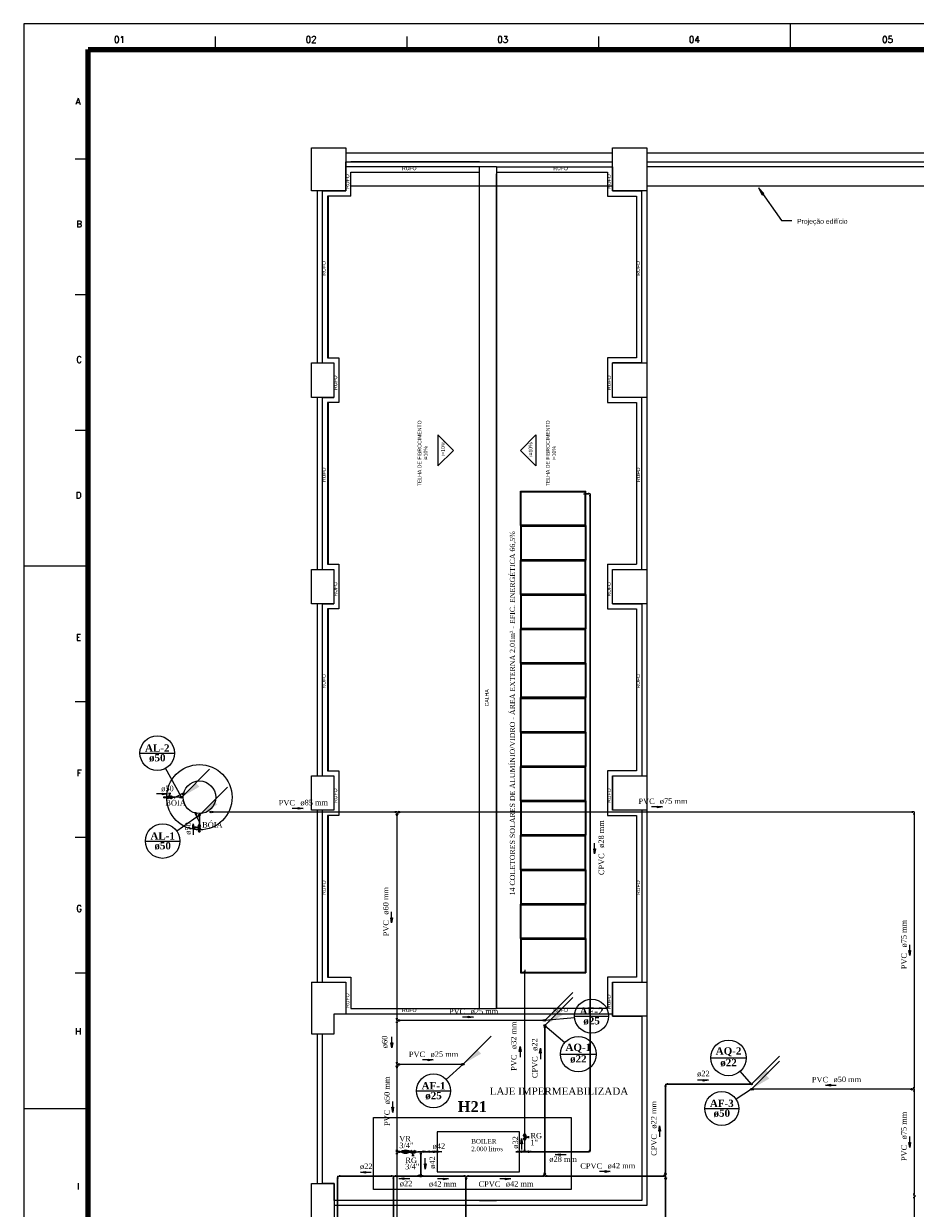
# Model space of a CAD drawing. Header units: millimetres. Extents: x 335 to 91596, y -1 to 84.
# Tile 2 of 5: x 335 to 370, y 38 to 84. Entities that reach past the tile are written whole.
import ezdxf

# ---------------------------------------------------------------- set-up
doc = ezdxf.new("R2010")
doc.units = ezdxf.units.MM
doc.header["$MEASUREMENT"] = 0
for name, color, linetype, lineweight in [('AF-Colunas', 7, 'Continuous', 20), ('AF-Conexões', 7, 'Continuous', 20), ('AF-Conexões detalhe', 7, 'Continuous', 20), ('AF-Indicação coluna', 5, 'Continuous', 20), ('AF-Sentido tubo', 7, 'Continuous', 20), ('AF-Textos coluna', 7, 'Continuous', 20), ('AF-Textos conexão', 7, 'Continuous', 20), ('AF-Textos tubo', 7, 'Continuous', 20), ('AF-Tubos', 5, 'Continuous', 20), ('AL-Colunas', 7, 'Continuous', 20), ('AL-Conexões', 7, 'Continuous', 20), ('AL-Conexões detalhe', 7, 'Continuous', 20), ('AL-Indicação coluna', 5, 'Continuous', 20), ('AL-Sentido tubo', 7, 'Continuous', 20), ('AL-Textos coluna', 7, 'Continuous', 20), ('AL-Textos conexão', 7, 'Continuous', 20), ('AL-Textos tubo', 7, 'Continuous', 20), ('AL-Tubos', 5, 'Continuous', 20), ('AQ-Colunas', 7, 'Continuous', 20), ('AQ-Conexões', 7, 'Continuous', 20), ('AQ-Conexões detalhe', 7, 'Continuous', 20), ('AQ-Indicação coluna', 5, 'Continuous', 20), ('AQ-Sentido tubo', 7, 'Continuous', 20), ('AQ-Textos coluna', 7, 'Continuous', 20), ('AQ-Textos tubo', 7, 'Continuous', 20), ('AQ-Tubos', 1, 'Continuous', 30), ('DI-Detalhes', 7, 'Continuous', 20), ('Simbolos', 1, 'Continuous', 30), ('Simbolos_int', 1, 'Continuous', 30), ('Textos', 7, 'Continuous', 5)]:
    doc.layers.add(name, color=color, linetype=linetype, lineweight=lineweight)
doc.layers.add('Margem', color=4, linetype='Continuous')
doc.styles.add('CenturyGothic', font='GOTHIC.TTF')
doc.styles.add('ROMANS', font='ROMANS')
doc.styles.add('TimesNewRoman', font='times.ttf')
doc.styles.add('TimesNewRomanN', font='timesbd.ttf')
doc.dimstyles.get("Standard").update_dxf_attribs({"dimtxt": 0.18, "dimasz": 0.18, "dimexe": 0.18, "dimexo": 0.0625, "dimgap": 0.09, "dimtad": 0, "dimtih": 1, "dimtoh": 1, "dimdec": 4, "dimzin": 0, "dimdsep": 46, "dimtxsty": 'Standard', "dimcen": 0.09, "dimadec": 0, "dimazin": 0, "dimtfac": 1, "dimtdec": 4, "dimtofl": 0, "dimtmove": 0, "dimatfit": 3, "dimfxl": 0, "dimtolj": 1, "dimtzin": 0, "dimarcsym": 0})

msp = doc.modelspace()

# ---------------------------------------------------------------- hatches: boundary and pattern name
at = {"linetype": 'Continuous'}
msp.add_hatch(color=2, dxfattribs=at).paths.add_polyline_path([(363.811, 77.227), (363.95, 76.958), (364.015, 77.003), (363.811, 77.227), (363.811, 77.227)])
at = {"layer": 'AF-Colunas', "linetype": 'Continuous'}
for points in [[(356.08, 45.519), (356.221, 45.377), (355.55, 44.988), (356.08, 45.519)], [(352.919, 43.817), (353.06, 43.676), (352.388, 43.287), (352.919, 43.817)], [(364.085, 42.85), (364.227, 42.708), (363.555, 42.319), (364.085, 42.85)]]:
    msp.add_hatch(color=256, dxfattribs=at).paths.add_polyline_path(points)
at = {"layer": 'AL-Colunas', "linetype": 'Continuous'}
for points in [[(342.004, 54.162), (342.146, 54.021), (341.474, 53.632), (342.004, 54.162)], [(342.696, 53.47), (342.838, 53.329), (342.166, 52.94), (342.696, 53.47)]]:
    msp.add_hatch(color=256, dxfattribs=at).paths.add_polyline_path(points)
at = {"layer": 'AQ-Colunas', "linetype": 'Continuous'}
for points in [[(356.08, 45.319), (356.221, 45.177), (355.55, 44.788), (356.08, 45.319)], [(364.085, 43.05), (364.227, 42.908), (363.555, 42.519), (364.085, 43.05)]]:
    msp.add_hatch(color=256, dxfattribs=at).paths.add_polyline_path(points)
at = {"layer": 'Simbolos', "linetype": 'Continuous'}
for points in [[(350.084, 39.924), (350.083, 39.817), (350.232, 39.87)], [(350.092, 39.921), (350.232, 39.87), (350.092, 39.921), (350.092, 39.819)]]:
    msp.add_hatch(color=256, dxfattribs=at).paths.add_polyline_path(points)

# ---------------------------------------------------------------- linework, layer by layer
at = {"color": 7}
for p, q in [((346.483, 78.771), (347.816, 78.771)), ((346.483, 77.105), (346.483, 78.771)), ((347.816, 78.771), (347.816, 77.105)), ((358.15, 78.571), (347.816, 78.571)), ((358.15, 78.771), (359.483, 78.771)), ((358.15, 77.105), (358.15, 78.771)), ((359.483, 78.771), (359.483, 77.105)), ((377.883, 78.571), (359.483, 78.571)), ((347.816, 78.238), (358.15, 78.238)), ((347.816, 77.105), (347.816, 78.238)), ((352.994, 78.238), (348.016, 78.238)), ((359.483, 78.238), (377.883, 78.238)), ((352.994, 78.038), (347.816, 78.038)), ((348.016, 77.838), (352.994, 77.838)), ((348.016, 76.905), (348.016, 77.838)), ((353.66, 78.038), (352.994, 78.038)), ((352.994, 45.418), (352.994, 78.038)), ((352.994, 45.418), (352.994, 77.771)), ((353.66, 78.038), (353.66, 77.838)), ((353.66, 78.038), (358.15, 78.038)), ((353.66, 77.838), (353.66, 45.418)), ((353.66, 77.838), (357.95, 77.838)), ((353.66, 45.418), (353.66, 77.771)), ((357.95, 77.838), (357.95, 76.905)), ((358.15, 78.038), (358.15, 77.105)), ((377.883, 78.038), (359.483, 78.038)), ((348.016, 77.305), (358.15, 77.305)), ((359.483, 77.305), (377.883, 77.305)), ((363.811, 77.227), (363.95, 76.958)), ((364.015, 77.003), (363.811, 77.227)), ((363.811, 77.227), (364.696, 75.957)), ((347.816, 77.105), (346.483, 77.105)), ((346.703, 77.105), (346.703, 70.438)), ((346.903, 77.105), (347.816, 77.105)), ((346.903, 77.105), (346.903, 70.438)), ((348.016, 76.905), (347.103, 76.905)), ((347.103, 76.905), (347.103, 70.638)), ((347.15, 70.638), (347.15, 76.905)), ((357.95, 76.905), (359.083, 76.905)), ((358.15, 77.105), (359.283, 77.105)), ((359.483, 77.105), (358.15, 77.105)), ((359.083, 76.905), (359.083, 70.638)), ((359.283, 70.438), (359.283, 77.105)), ((359.483, 77.105), (359.483, 70.438)), ((363.95, 76.958), (364.015, 77.003)), ((364.696, 75.957), (365.094, 75.957)), ((346.483, 70.438), (347.35, 70.438)), ((346.483, 69.105), (346.483, 70.438)), ((346.903, 70.438), (347.35, 70.438)), ((347.103, 70.638), (347.55, 70.638)), ((347.35, 70.438), (347.35, 69.105)), ((347.35, 70.438), (347.35, 69.105)), ((347.55, 70.638), (347.55, 68.905)), ((359.083, 70.638), (357.95, 70.638)), ((357.95, 70.638), (357.95, 68.905)), ((359.283, 70.438), (358.15, 70.438)), ((358.15, 69.105), (358.15, 70.438)), ((358.15, 70.438), (359.483, 70.438)), ((358.15, 69.105), (358.15, 70.438)), ((359.483, 70.438), (359.483, 69.105)), ((347.35, 69.105), (346.483, 69.105)), ((346.703, 69.105), (346.703, 62.438)), ((346.903, 69.105), (347.35, 69.105)), ((346.903, 69.105), (346.903, 62.438)), ((347.55, 68.905), (347.103, 68.905)), ((347.103, 68.905), (347.103, 62.638)), ((347.15, 62.638), (347.15, 68.905)), ((357.95, 68.905), (359.083, 68.905)), ((359.283, 69.105), (358.15, 69.105)), ((359.483, 69.105), (358.15, 69.105)), ((359.083, 68.905), (359.083, 62.638)), ((359.283, 62.438), (359.283, 69.105)), ((359.483, 69.105), (359.483, 62.438)), ((351.383, 67.649), (351.383, 66.449)), ((351.383, 67.649), (351.983, 67.049)), ((355.178, 67.649), (354.578, 67.049)), ((355.178, 67.649), (355.178, 66.449)), ((351.383, 66.449), (351.983, 67.049)), ((355.178, 66.449), (354.578, 67.049)), ((346.483, 62.438), (347.35, 62.438)), ((346.483, 61.105), (346.483, 62.438)), ((346.903, 62.438), (347.35, 62.438)), ((347.103, 62.638), (347.55, 62.638)), ((347.35, 62.438), (347.35, 61.105)), ((347.35, 62.438), (347.35, 61.105)), ((347.55, 62.638), (347.55, 60.905)), ((357.95, 62.638), (357.95, 60.905)), ((357.95, 62.638), (359.083, 62.638)), ((358.15, 61.105), (358.15, 62.438)), ((358.15, 62.438), (359.283, 62.438)), ((358.15, 62.438), (359.483, 62.438)), ((358.15, 61.105), (358.15, 62.438)), ((359.483, 62.438), (359.483, 61.105)), ((347.35, 61.105), (346.483, 61.105)), ((346.703, 61.105), (346.703, 54.438)), ((346.903, 61.105), (347.35, 61.105)), ((346.903, 61.105), (346.903, 54.438)), ((358.15, 61.105), (359.283, 61.105)), ((359.483, 61.105), (358.15, 61.105)), ((359.283, 61.105), (359.283, 54.438)), ((359.483, 61.105), (359.483, 54.438)), ((347.55, 60.905), (347.103, 60.905)), ((347.103, 60.905), (347.103, 54.638)), ((347.15, 54.638), (347.15, 60.905)), ((357.95, 60.905), (359.083, 60.905)), ((359.083, 60.905), (359.083, 54.638)), ((347.103, 54.638), (347.55, 54.638)), ((347.55, 54.638), (347.55, 52.905)), ((359.083, 54.638), (357.95, 54.638)), ((357.95, 54.638), (357.95, 52.905)), ((346.483, 54.438), (347.35, 54.438)), ((346.483, 53.105), (346.483, 54.438)), ((346.903, 54.438), (347.35, 54.438)), ((347.35, 54.438), (347.35, 53.105)), ((347.35, 54.438), (347.35, 53.105)), ((358.15, 54.438), (358.15, 53.105)), ((358.15, 54.438), (359.283, 54.438)), ((358.15, 54.438), (359.483, 54.438)), ((358.15, 53.105), (358.15, 54.438)), ((359.483, 54.438), (359.483, 53.105)), ((347.35, 53.105), (346.483, 53.105)), ((346.703, 53.105), (346.703, 46.438)), ((347.35, 53.105), (346.903, 53.105)), ((346.903, 53.105), (346.903, 46.438)), ((347.55, 52.905), (347.103, 52.905)), ((347.103, 52.905), (347.103, 46.638)), ((347.15, 46.638), (347.15, 52.905)), ((357.95, 52.905), (359.083, 52.905)), ((359.283, 53.105), (358.15, 53.105)), ((359.483, 53.105), (358.15, 53.105)), ((359.083, 52.905), (359.083, 46.638)), ((359.283, 53.105), (359.283, 46.438)), ((359.483, 53.105), (359.483, 46.438)), ((346.483, 46.438), (346.903, 46.438)), ((346.483, 46.438), (346.483, 44.438)), ((346.903, 46.438), (347.816, 46.438)), ((347.103, 46.638), (348.016, 46.638)), ((347.816, 46.438), (347.816, 45.218)), ((348.016, 46.638), (348.016, 45.418)), ((359.083, 46.638), (357.95, 46.638)), ((357.95, 46.638), (357.95, 45.418)), ((358.15, 46.438), (359.283, 46.438)), ((358.15, 46.438), (358.15, 45.125)), ((358.15, 46.438), (359.483, 46.438)), ((358.15, 45.125), (358.15, 46.438)), ((359.483, 46.438), (359.483, 45.125)), ((347.359, 44.438), (347.359, 45.218)), ((347.359, 45.218), (347.816, 45.218)), ((348.016, 45.418), (352.994, 45.418)), ((357.95, 45.418), (353.66, 45.418)), ((358.15, 45.125), (359.283, 45.125)), ((359.483, 45.125), (358.15, 45.125)), ((359.283, 45.125), (359.283, 37.985)), ((359.483, 45.125), (359.483, 37.785)), ((359.283, 44.851), (359.283, 37.985)), ((346.483, 44.438), (347.359, 44.438)), ((346.703, 44.438), (346.703, 38.638)), ((346.903, 44.438), (347.359, 44.438)), ((346.903, 44.438), (346.903, 38.638)), ((346.483, 38.638), (347.37, 38.638)), ((346.483, 36.638), (346.483, 38.638)), ((347.37, 38.638), (346.903, 38.638)), ((347.37, 37.985), (347.37, 38.638)), ((347.37, 38.638), (347.37, 36.638)), ((359.283, 37.985), (347.37, 37.985)), ((359.483, 37.785), (347.37, 37.785)), ((352.994, 37.985), (353.66, 37.985))]:
    msp.add_line(p, q, dxfattribs=at)
for p, q in [((341.205, 53.608), (341.555, 53.789)), ((341.08, 53.608), (341.205, 53.608)), ((342.142, 52.654), (341.961, 53.004)), ((342.142, 52.529), (342.142, 52.654))]:
    msp.add_line(p, q)
at = {"color": 8, "linetype": 'Continuous'}
msp.add_lwpolyline([(351.36, 40.646), (351.36, 39.094), (354.548, 39.094), (354.548, 40.646), (351.36, 40.646)], close=True, dxfattribs=at)
at = {"color": 8}
for radius in [1.267, 0.633]:
    msp.add_circle((342.142, 53.608), radius, dxfattribs=at)
for centre, start, end in [((341.507, 53.763), 207.285, 27.2846), ((341.987, 52.956), 297.285, 117.285)]:
    msp.add_arc(centre, 0.0556, start, end)
at = {"layer": 'AF-Colunas', "linetype": 'Continuous'}
for p, q in [((355.55, 44.988), (356.61, 46.049)), ((355.459, 44.998), (355.459, 44.931)), ((355.526, 44.965), (355.459, 44.965)), ((352.388, 43.287), (353.449, 44.347)), ((352.298, 43.296), (352.298, 43.23)), ((352.365, 43.263), (352.298, 43.263)), ((363.555, 42.319), (364.616, 43.38)), ((363.531, 42.296), (363.598, 42.296)), ((363.598, 42.329), (363.598, 42.262))]:
    msp.add_line(p, q, dxfattribs=at)
at = {"layer": 'AF-Colunas', "linetype": 'Continuous', "const_width": 0.0333}
for points in [[(355.543, 44.965, 1), (355.509, 44.965, 1)], [(352.381, 43.263, 1), (352.348, 43.263, 1)], [(363.548, 42.296, 1), (363.515, 42.296, 1)]]:
    msp.add_lwpolyline(points, format="xyb", close=True, dxfattribs=at)
at = {"layer": 'AF-Colunas', "linetype": 'Continuous'}
for centre in [(355.526, 44.965), (352.365, 43.263), (363.531, 42.296)]:
    msp.add_circle(centre, 0.0333, dxfattribs=at)
at = {"layer": 'AF-Conexões', "linetype": 'Continuous'}
for p, q in [((342.579, 53.039), (342.646, 53.039)), ((342.646, 53.072), (342.646, 53.005)), ((349.725, 53.072), (349.725, 53.005)), ((349.791, 53.039), (349.725, 53.039)), ((349.758, 52.972), (349.825, 52.972)), ((349.758, 52.972), (349.791, 52.872)), ((349.791, 53.039), (349.858, 53.039)), ((349.791, 53.039), (349.791, 52.972)), ((349.825, 52.972), (349.791, 52.872)), ((349.858, 53.072), (349.858, 53.005)), ((349.858, 53.072), (349.958, 53.039)), ((349.858, 53.005), (349.958, 53.039)), ((369.764, 53.072), (369.764, 53.005)), ((369.831, 53.039), (369.764, 53.039)), ((369.798, 52.972), (369.864, 52.972)), ((369.831, 53.039), (369.831, 52.972)), ((354.715, 46.862), (354.781, 46.862)), ((354.748, 46.928), (354.748, 46.862)), ((349.758, 45.031), (349.825, 45.031)), ((349.791, 44.965), (349.791, 45.031)), ((349.858, 44.998), (349.858, 44.931)), ((349.858, 44.998), (349.958, 44.965)), ((349.758, 44.898), (349.825, 44.898)), ((349.791, 44.965), (349.791, 44.898)), ((349.791, 44.965), (349.858, 44.965)), ((349.858, 44.931), (349.958, 44.965)), ((349.758, 43.33), (349.825, 43.33)), ((349.758, 43.196), (349.825, 43.196)), ((349.758, 43.196), (349.791, 43.096)), ((349.791, 43.263), (349.791, 43.33)), ((349.791, 43.263), (349.791, 43.196)), ((349.791, 43.263), (349.858, 43.263)), ((349.825, 43.196), (349.791, 43.096)), ((349.858, 43.296), (349.858, 43.23)), ((349.858, 43.296), (349.958, 43.263)), ((349.858, 43.23), (349.958, 43.263)), ((369.764, 42.329), (369.664, 42.296)), ((369.764, 42.262), (369.664, 42.296)), ((369.764, 42.329), (369.764, 42.262)), ((369.831, 42.296), (369.764, 42.296)), ((369.798, 42.362), (369.864, 42.362)), ((369.831, 42.296), (369.831, 42.362)), ((369.831, 42.296), (369.831, 42.229)), ((369.798, 42.229), (369.864, 42.229)), ((349.758, 39.937), (349.825, 39.937)), ((349.758, 39.803), (349.825, 39.803)), ((349.791, 39.87), (349.791, 39.937)), ((349.791, 39.87), (349.791, 39.803)), ((349.791, 39.87), (349.858, 39.87)), ((349.858, 39.903), (349.858, 39.837)), ((349.858, 39.903), (349.958, 39.87)), ((349.858, 39.837), (349.958, 39.87)), ((351.16, 39.903), (351.16, 39.837)), ((351.227, 39.87), (351.16, 39.87)), ((351.227, 39.87), (351.293, 39.87)), ((351.293, 39.903), (351.293, 39.837)), ((351.36, 39.903), (351.36, 39.837)), ((351.427, 39.87), (351.36, 39.87)), ((354.481, 39.87), (354.548, 39.87)), ((354.548, 39.903), (354.548, 39.837)), ((354.681, 39.903), (354.681, 39.837)), ((354.748, 39.87), (354.681, 39.87)), ((354.715, 39.937), (354.781, 39.937)), ((354.748, 39.87), (354.748, 39.937)), ((369.798, 38.235), (369.864, 38.235)), ((369.831, 38.168), (369.831, 38.235)), ((369.831, 38.168), (369.831, 38.102)), ((369.831, 38.168), (369.898, 38.168)), ((369.798, 38.102), (369.864, 38.102))]:
    msp.add_line(p, q, dxfattribs=at)
for centre in [(342.579, 53.039), (351.227, 39.87), (351.227, 39.87)]:
    msp.add_circle(centre, 0.0333, dxfattribs=at)
at = {"layer": 'AF-Conexões detalhe', "linetype": 'Continuous'}
msp.add_circle((342.579, 53.039), 0.0333, dxfattribs=at)
msp.add_circle((342.579, 53.039), 0.0333, dxfattribs=at)
at = {"layer": 'AF-Indicação coluna'}
for p, q in [((355.526, 44.965), (356.68, 45.068)), ((356.678, 45.127), (357.998, 45.127)), ((352.365, 43.263), (351.704, 42.671)), ((363.531, 42.296), (362.935, 41.907)), ((350.552, 42.231), (351.872, 42.231)), ((361.722, 41.547), (363.042, 41.547))]:
    msp.add_line(p, q, dxfattribs=at)
for centre in [(357.338, 45.127), (351.212, 42.231), (362.382, 41.547)]:
    msp.add_circle(centre, 0.66, dxfattribs=at)
at = {"layer": 'AF-Textos tubo', "color": 8}
for p, q in [((354.581, 64.135), (354.581, 65.469)), ((354.581, 65.469), (357.114, 65.469)), ((354.608, 64.162), (354.608, 65.442)), ((354.608, 65.442), (357.088, 65.442)), ((357.088, 64.162), (357.088, 65.442)), ((357.114, 64.135), (357.114, 65.469)), ((354.581, 64.135), (357.114, 64.135)), ((354.581, 64.135), (357.114, 64.135)), ((354.581, 64.135), (354.581, 62.802)), ((354.608, 64.162), (357.088, 64.162)), ((354.608, 64.109), (357.088, 64.109)), ((354.608, 64.109), (354.608, 62.829)), ((357.088, 64.109), (357.088, 62.829)), ((357.114, 64.135), (357.114, 62.802)), ((354.581, 61.469), (354.581, 62.802)), ((354.581, 62.802), (357.114, 62.802)), ((354.581, 62.802), (357.114, 62.802)), ((354.581, 62.802), (357.114, 62.802)), ((354.608, 62.829), (357.088, 62.829)), ((354.608, 61.495), (354.608, 62.775)), ((354.608, 62.775), (357.088, 62.775)), ((357.088, 61.495), (357.088, 62.775)), ((357.114, 61.469), (357.114, 62.802)), ((354.581, 61.469), (357.114, 61.469)), ((354.581, 61.469), (357.114, 61.469)), ((354.581, 61.469), (354.581, 60.135)), ((354.608, 61.495), (357.088, 61.495)), ((354.608, 61.442), (357.088, 61.442)), ((354.608, 61.442), (354.608, 60.162)), ((357.088, 61.442), (357.088, 60.162)), ((357.114, 61.469), (357.114, 60.135)), ((354.608, 60.162), (357.088, 60.162)), ((354.581, 58.802), (354.581, 60.135)), ((354.581, 60.135), (357.114, 60.135)), ((354.581, 60.135), (357.114, 60.135)), ((354.581, 60.135), (357.114, 60.135)), ((354.608, 58.829), (354.608, 60.109)), ((354.608, 60.109), (357.088, 60.109)), ((357.088, 58.829), (357.088, 60.109)), ((357.114, 58.802), (357.114, 60.135)), ((354.581, 58.802), (354.581, 57.469)), ((354.581, 58.802), (357.114, 58.802)), ((354.581, 58.802), (357.114, 58.802)), ((354.608, 58.829), (357.088, 58.829)), ((354.608, 58.775), (357.088, 58.775)), ((354.608, 58.775), (354.608, 57.495)), ((357.088, 58.775), (357.088, 57.495)), ((357.114, 58.802), (357.114, 57.469)), ((354.581, 56.135), (354.581, 57.469)), ((354.581, 57.469), (357.114, 57.469)), ((354.581, 57.469), (357.114, 57.469)), ((354.608, 57.495), (357.088, 57.495)), ((354.608, 56.162), (354.608, 57.442)), ((354.608, 57.442), (357.088, 57.442)), ((357.088, 56.162), (357.088, 57.442)), ((357.114, 56.135), (357.114, 57.469)), ((354.581, 56.135), (354.581, 54.802)), ((354.581, 56.135), (357.114, 56.135)), ((354.581, 56.135), (357.114, 56.135)), ((354.608, 56.162), (357.088, 56.162)), ((354.608, 56.109), (357.088, 56.109)), ((354.608, 56.109), (354.608, 54.829)), ((357.088, 56.109), (357.088, 54.829)), ((357.114, 56.135), (357.114, 54.802)), ((354.581, 53.469), (354.581, 54.802)), ((354.581, 54.802), (357.114, 54.802)), ((354.581, 54.802), (357.114, 54.802)), ((354.608, 54.829), (357.088, 54.829)), ((354.608, 53.495), (354.608, 54.775)), ((354.608, 54.775), (357.088, 54.775)), ((357.088, 53.495), (357.088, 54.775)), ((357.114, 53.469), (357.114, 54.802)), ((354.581, 53.469), (354.581, 52.135)), ((354.581, 53.469), (357.114, 53.469)), ((354.581, 53.469), (357.114, 53.469)), ((354.608, 53.495), (357.088, 53.495)), ((354.608, 53.442), (357.088, 53.442)), ((354.608, 53.442), (354.608, 52.162)), ((357.088, 53.442), (357.088, 52.162)), ((357.114, 53.469), (357.114, 52.135)), ((354.581, 50.802), (354.581, 52.135)), ((354.581, 52.135), (357.114, 52.135)), ((354.581, 52.135), (357.114, 52.135)), ((354.608, 52.162), (357.088, 52.162)), ((354.608, 50.829), (354.608, 52.109)), ((354.608, 52.109), (357.088, 52.109)), ((357.088, 50.829), (357.088, 52.109)), ((357.114, 50.802), (357.114, 52.135)), ((354.581, 50.802), (354.581, 49.469)), ((354.581, 50.802), (357.114, 50.802)), ((354.581, 50.802), (357.114, 50.802)), ((354.608, 50.829), (357.088, 50.829)), ((354.608, 50.775), (357.088, 50.775)), ((354.608, 50.775), (354.608, 49.495)), ((357.088, 50.775), (357.088, 49.495)), ((357.114, 50.802), (357.114, 49.469)), ((354.581, 48.135), (354.581, 49.469)), ((354.581, 49.469), (357.114, 49.469)), ((354.581, 49.469), (357.114, 49.469)), ((354.608, 49.495), (357.088, 49.495)), ((354.608, 48.162), (354.608, 49.442)), ((354.608, 49.442), (357.088, 49.442)), ((357.088, 48.162), (357.088, 49.442)), ((357.114, 48.135), (357.114, 49.469)), ((354.581, 48.135), (354.581, 46.802)), ((354.581, 48.135), (357.114, 48.135)), ((354.581, 48.135), (357.114, 48.135)), ((354.608, 48.162), (357.088, 48.162)), ((354.608, 48.109), (357.088, 48.109)), ((354.608, 48.109), (354.608, 46.829)), ((357.088, 48.109), (357.088, 46.829)), ((357.114, 48.135), (357.114, 46.802)), ((354.608, 46.829), (357.088, 46.829)), ((354.581, 46.802), (357.114, 46.802))]:
    msp.add_line(p, q, dxfattribs=at)
at = {"layer": 'AF-Textos tubo'}
for p, q in [((347.816, 45.218), (358.15, 45.218)), ((352.994, 45.418), (353.66, 45.418))]:
    msp.add_line(p, q, dxfattribs=at)
at = {"layer": 'AF-Tubos'}
for p, q in [((342.646, 53.039), (349.725, 53.039)), ((349.791, 52.972), (349.791, 45.031)), ((349.858, 53.039), (369.764, 53.039)), ((369.831, 52.972), (369.831, 42.362)), ((354.748, 40.534), (354.748, 46.862)), ((349.791, 44.898), (349.791, 43.33)), ((349.858, 44.965), (355.459, 44.965)), ((349.791, 43.196), (349.791, 39.937)), ((349.858, 43.263), (352.298, 43.263)), ((369.764, 42.296), (363.598, 42.296)), ((369.831, 42.229), (369.831, 38.235)), ((354.748, 39.937), (354.748, 40.346)), ((349.791, 39.803), (349.791, 33.27)), ((349.858, 39.87), (349.997, 39.87)), ((350.256, 39.87), (350.323, 39.87)), ((350.511, 39.87), (351.16, 39.87)), ((351.293, 39.87), (351.36, 39.87)), ((354.548, 39.87), (354.681, 39.87)), ((369.831, 38.102), (369.831, 34.767))]:
    msp.add_line(p, q, dxfattribs=at)
at = {"layer": 'AL-Colunas', "linetype": 'Continuous'}
for p, q in [((341.474, 53.632), (342.535, 54.692)), ((342.166, 52.94), (343.227, 54)), ((341.384, 53.642), (341.384, 53.575)), ((341.45, 53.608), (341.384, 53.608)), ((342.109, 52.85), (342.176, 52.85)), ((342.142, 52.916), (342.142, 52.85))]:
    msp.add_line(p, q, dxfattribs=at)
at = {"layer": 'AL-Colunas', "linetype": 'Continuous', "const_width": 0.0333}
for points in [[(341.467, 53.608, 1), (341.434, 53.608, 1)], [(342.159, 52.916, 1), (342.126, 52.916, 1)]]:
    msp.add_lwpolyline(points, format="xyb", close=True, dxfattribs=at)
at = {"layer": 'AL-Colunas', "linetype": 'Continuous'}
for centre in [(341.45, 53.608), (342.142, 52.916)]:
    msp.add_circle(centre, 0.0333, dxfattribs=at)
at = {"layer": 'AL-Conexões', "linetype": 'Continuous'}
for p, q in [((340.792, 53.608), (340.859, 53.608)), ((340.859, 53.642), (340.859, 53.575)), ((342.109, 52.352), (342.176, 52.352)), ((342.142, 52.285), (342.142, 52.352))]:
    msp.add_line(p, q, dxfattribs=at)
for centre in [(340.792, 53.608), (342.142, 52.285)]:
    msp.add_circle(centre, 0.0333, dxfattribs=at)
at = {"layer": 'AL-Conexões detalhe', "linetype": 'Continuous'}
for p, q in [((340.792, 53.608), (340.859, 53.608)), ((340.859, 53.642), (340.859, 53.575)), ((342.109, 52.352), (342.176, 52.352)), ((342.142, 52.285), (342.142, 52.352))]:
    msp.add_line(p, q, dxfattribs=at)
for centre in [(340.792, 53.608), (342.142, 52.285)]:
    msp.add_circle(centre, 0.0333, dxfattribs=at)
at = {"layer": 'AL-Indicação coluna'}
for p, q in [((339.84, 55.32), (341.18, 55.32)), ((341.45, 53.608), (340.833, 54.733)), ((342.142, 52.916), (341.267, 52.299)), ((340.049, 51.912), (341.389, 51.912))]:
    msp.add_line(p, q, dxfattribs=at)
for centre in [(340.51, 55.32), (340.719, 51.912)]:
    msp.add_circle(centre, 0.67, dxfattribs=at)
at = {"layer": 'AL-Tubos'}
for p, q in [((341.384, 53.608), (340.859, 53.608)), ((340.859, 53.608), (340.893, 53.608)), ((342.142, 52.85), (342.142, 52.352)), ((342.142, 52.352), (342.142, 52.342))]:
    msp.add_line(p, q, dxfattribs=at)
at = {"layer": 'AQ-Colunas', "linetype": 'Continuous'}
for p, q in [((355.55, 44.788), (356.61, 45.849)), ((355.493, 44.698), (355.559, 44.698)), ((355.526, 44.765), (355.526, 44.698)), ((363.555, 42.519), (364.616, 43.58)), ((363.465, 42.529), (363.465, 42.462)), ((363.531, 42.496), (363.465, 42.496))]:
    msp.add_line(p, q, dxfattribs=at)
at = {"layer": 'AQ-Colunas', "linetype": 'Continuous', "const_width": 0.0333}
for points in [[(355.543, 44.765, 1), (355.509, 44.765, 1)], [(363.548, 42.496, 1), (363.515, 42.496, 1)]]:
    msp.add_lwpolyline(points, format="xyb", close=True, dxfattribs=at)
at = {"layer": 'AQ-Colunas', "linetype": 'Continuous'}
for centre in [(355.526, 44.765), (363.531, 42.496)]:
    msp.add_circle(centre, 0.0333, dxfattribs=at)
at = {"layer": 'AQ-Conexões', "linetype": 'Continuous'}
for p, q in [((357.027, 65.371), (357.094, 65.371)), ((357.094, 65.404), (357.094, 65.338)), ((357.213, 65.404), (357.213, 65.338)), ((357.279, 65.371), (357.213, 65.371)), ((357.246, 65.304), (357.313, 65.304)), ((357.279, 65.371), (357.279, 65.304)), ((360.168, 42.429), (360.235, 42.429)), ((360.202, 42.496), (360.268, 42.496)), ((360.202, 42.496), (360.202, 42.429)), ((360.268, 42.529), (360.268, 42.462)), ((350.689, 39.803), (350.756, 39.803)), ((350.722, 39.87), (350.789, 39.87)), ((350.722, 39.87), (350.722, 39.803)), ((350.789, 39.903), (350.789, 39.837)), ((351.36, 39.903), (351.36, 39.837)), ((351.427, 39.87), (351.36, 39.87)), ((354.403, 39.87), (354.469, 39.87)), ((354.469, 39.903), (354.469, 39.837)), ((354.832, 39.903), (354.832, 39.837)), ((354.899, 39.87), (354.832, 39.87)), ((354.899, 39.87), (354.966, 39.87)), ((354.966, 39.903), (354.966, 39.837)), ((357.213, 39.903), (357.213, 39.837)), ((357.279, 39.87), (357.213, 39.87)), ((357.246, 39.937), (357.313, 39.937)), ((357.279, 39.87), (357.279, 39.937)), ((355.493, 38.994), (355.526, 39.094)), ((355.559, 38.994), (355.526, 39.094)), ((360.168, 38.994), (360.202, 39.094)), ((360.235, 38.994), (360.202, 39.094)), ((347.466, 38.861), (347.532, 38.861)), ((347.499, 38.928), (347.499, 38.861)), ((347.499, 38.928), (347.566, 38.928)), ((347.566, 38.961), (347.566, 38.894)), ((349.591, 38.961), (349.591, 38.894)), ((349.658, 38.928), (349.591, 38.928)), ((349.625, 38.861), (349.691, 38.861)), ((349.658, 38.928), (349.725, 38.928)), ((349.658, 38.928), (349.658, 38.861)), ((349.725, 38.961), (349.725, 38.894)), ((350.656, 38.961), (350.556, 38.928)), ((350.656, 38.894), (350.556, 38.928)), ((350.656, 38.961), (350.656, 38.894)), ((350.722, 38.928), (350.656, 38.928)), ((350.689, 38.994), (350.756, 38.994)), ((350.722, 38.928), (350.722, 38.994)), ((350.722, 38.928), (350.789, 38.928)), ((350.789, 38.961), (350.789, 38.894)), ((352.405, 38.961), (352.405, 38.894)), ((352.471, 38.928), (352.405, 38.928)), ((352.438, 38.861), (352.505, 38.861)), ((352.438, 38.861), (352.471, 38.761)), ((352.471, 38.928), (352.471, 38.861)), ((352.471, 38.928), (352.538, 38.928)), ((352.505, 38.861), (352.471, 38.761)), ((352.538, 38.961), (352.538, 38.894)), ((355.459, 38.961), (355.459, 38.894)), ((355.526, 38.928), (355.459, 38.928)), ((355.493, 38.994), (355.559, 38.994)), ((355.526, 38.928), (355.526, 38.994)), ((355.526, 38.928), (355.593, 38.928)), ((355.593, 38.961), (355.593, 38.894)), ((360.135, 38.961), (360.135, 38.894)), ((360.202, 38.928), (360.135, 38.928)), ((360.168, 38.994), (360.235, 38.994)), ((360.168, 38.861), (360.235, 38.861)), ((360.168, 38.861), (360.202, 38.761)), ((360.202, 38.928), (360.202, 38.994)), ((360.202, 38.928), (360.202, 38.861)), ((360.235, 38.861), (360.202, 38.761))]:
    msp.add_line(p, q, dxfattribs=at)
for centre in [(354.899, 39.87), (354.899, 39.87), (350.722, 38.928), (350.722, 38.928)]:
    msp.add_circle(centre, 0.0333, dxfattribs=at)
at = {"layer": 'AQ-Conexões detalhe', "linetype": 'Continuous'}
for centre in [(354.899, 39.87), (350.722, 38.928)]:
    msp.add_circle(centre, 0.0333, dxfattribs=at)
at = {"layer": 'AQ-Indicação coluna'}
for p, q in [((355.526, 44.765), (356.3, 44.102)), ((356.134, 43.653), (357.514, 43.653)), ((361.953, 43.509), (363.333, 43.509)), ((363.531, 42.496), (363.098, 42.99))]:
    msp.add_line(p, q, dxfattribs=at)
for centre in [(356.824, 43.653), (362.643, 43.509)]:
    msp.add_circle(centre, 0.69, dxfattribs=at)
at = {"layer": 'AQ-Tubos'}
for p, q in [((357.094, 65.371), (357.213, 65.371)), ((357.279, 65.304), (357.279, 39.937)), ((355.526, 38.994), (355.526, 44.698)), ((360.202, 38.994), (360.202, 42.429)), ((360.268, 42.496), (363.465, 42.496)), ((350.722, 39.803), (350.722, 38.994)), ((351.36, 39.87), (350.789, 39.87)), ((354.832, 39.87), (354.469, 39.87)), ((357.213, 39.87), (354.966, 39.87)), ((347.499, 38.861), (347.499, 33.27)), ((349.591, 38.928), (347.566, 38.928)), ((349.658, 38.861), (349.658, 21.768)), ((350.656, 38.928), (349.725, 38.928)), ((350.789, 38.928), (352.405, 38.928)), ((352.471, 38.861), (352.471, 33.045)), ((352.538, 38.928), (355.459, 38.928)), ((355.593, 38.928), (360.135, 38.928)), ((360.202, 38.861), (360.202, 28.227))]:
    msp.add_line(p, q, dxfattribs=at)
at = {"layer": 'DI-Detalhes', "color": 3, "linetype": 'Continuous'}
msp.add_lwpolyline([(356.55, 38.412), (348.883, 38.412), (348.883, 41.197), (356.55, 41.197), (356.55, 38.412)], close=True, dxfattribs=at)
at = {"layer": 'Margem', "color": 1}
for p, q in [((454.134, 83.587), (335.334, 83.587)), ((335.334, 83.587), (335.334, -0.513)), ((365.034, 83.587), (365.034, 82.587)), ((342.759, 83.087), (342.759, 82.587)), ((350.184, 83.087), (350.184, 82.587)), ((357.609, 83.087), (357.609, 82.587)), ((337.834, 78.331), (337.334, 78.331)), ((337.834, 73.074), (337.334, 73.074)), ((337.834, 67.818), (337.334, 67.818)), ((337.834, 62.562), (335.334, 62.562)), ((337.834, 57.306), (337.334, 57.306)), ((337.834, 52.049), (337.334, 52.049)), ((337.834, 46.793), (337.334, 46.793)), ((337.834, 41.537), (335.334, 41.537))]:
    msp.add_line(p, q, dxfattribs=at)
at = {"layer": 'Margem', "lineweight": 100}
for p, q in [((337.834, 82.587), (453.134, 82.587)), ((337.834, 0.487), (337.834, 82.587))]:
    msp.add_line(p, q, dxfattribs=at)
at = {"layer": 'Simbolos'}
for p, q in [((341.029, 53.755), (340.944, 53.755)), ((340.987, 53.637), (340.987, 53.755)), ((340.917, 53.664), (340.963, 53.627)), ((340.917, 53.552), (340.917, 53.664)), ((340.917, 53.552), (340.963, 53.589)), ((341.056, 53.664), (341.011, 53.627)), ((341.056, 53.552), (341.011, 53.589)), ((341.056, 53.552), (341.056, 53.664)), ((341.995, 52.478), (341.995, 52.393)), ((342.113, 52.436), (341.995, 52.436)), ((342.198, 52.505), (342.086, 52.505)), ((342.086, 52.505), (342.123, 52.46)), ((342.086, 52.366), (342.123, 52.412)), ((342.198, 52.366), (342.086, 52.366)), ((342.198, 52.505), (342.161, 52.46)), ((342.198, 52.366), (342.161, 52.412)), ((354.692, 40.51), (354.748, 40.44)), ((354.692, 40.51), (354.804, 40.51)), ((354.692, 40.37), (354.748, 40.44)), ((354.703, 40.534), (354.793, 40.534)), ((354.804, 40.51), (354.748, 40.44)), ((354.804, 40.37), (354.748, 40.44)), ((354.748, 40.44), (354.895, 40.44)), ((354.895, 40.398), (354.895, 40.482)), ((354.692, 40.37), (354.804, 40.37)), ((354.703, 40.346), (354.793, 40.346)), ((349.997, 39.824), (349.998, 39.917)), ((350.022, 39.812), (350.022, 39.929)), ((350.084, 39.923), (350.083, 39.817)), ((350.083, 39.817), (350.232, 39.87)), ((350.084, 39.923), (350.232, 39.87)), ((350.232, 39.929), (350.232, 39.812)), ((350.256, 39.917), (350.256, 39.824)), ((350.323, 39.915), (350.323, 39.825)), ((350.347, 39.926), (350.417, 39.87)), ((350.347, 39.926), (350.347, 39.814)), ((350.347, 39.814), (350.417, 39.87)), ((350.375, 39.723), (350.459, 39.723)), ((350.487, 39.926), (350.417, 39.87)), ((350.487, 39.814), (350.417, 39.87)), ((350.417, 39.87), (350.417, 39.723)), ((350.487, 39.926), (350.487, 39.814)), ((350.511, 39.915), (350.511, 39.825))]:
    msp.add_line(p, q, dxfattribs=at)
for centre in [(340.987, 53.608), (342.142, 52.436)]:
    msp.add_circle(centre, 0.03, dxfattribs=at)
for centre, radius, start, end in [((350.06, 39.87), 0.0386, 132.384, 178.807), ((350.06, 39.871), 0.0386, 181.193, 227.616), ((350.079, 39.859), 0.0591, 111.44, 138.685), ((350.079, 39.882), 0.0591, 221.315, 248.56), ((350.122, 39.776), 0.152, 89.1067, 115.366), ((350.122, 39.964), 0.152, 244.634, 270.893), ((350.128, 39.757), 0.172, 69.5072, 90.9051), ((350.128, 39.984), 0.172, 269.095, 290.493), ((350.158, 39.838), 0.0852, 37.9292, 69.6566), ((350.158, 39.903), 0.0852, 290.343, 322.071), ((350.183, 39.866), 0.0486, 5.1559, 30.0351), ((350.183, 39.875), 0.0486, 329.965, 354.844)]:
    msp.add_arc(centre, radius, start, end, dxfattribs=at)
at = {"layer": 'Simbolos_int'}
for p, q in [((340.893, 53.563), (340.893, 53.653)), ((341.08, 53.563), (341.08, 53.653)), ((342.187, 52.529), (342.097, 52.529)), ((342.187, 52.342), (342.097, 52.342))]:
    msp.add_line(p, q, dxfattribs=at)

# ---------------------------------------------------------------- texts
at = {"color": 7, "attachment_point": 7, "line_spacing_factor": 0.798, "style": 'CenturyGothic'}
for s, insert, char_height, width in [('RUFO', (349.992, 77.907), 0.1437, 1.0302), ('RUFO', (355.859, 77.907), 0.1437, 1.0302), ('Projeção edifício', (365.298, 75.774), 0.19162, 4.41664), ('RUFO', (349.992, 45.287), 0.1437, 1.02559), ('RUFO', (355.859, 45.287), 0.1437, 1.02559)]:
    msp.add_mtext(s, dxfattribs=dict(at, insert=insert, char_height=char_height, width=width))
at = {"color": 7, "rotation": 90.0002, "line_spacing_factor": 0.798, "style": 'CenturyGothic'}
for s, insert, char_height, width, attachment_point in [('RUFO', (347.95, 77.191), 0.1437, 1.0302, 7), ('RUFO', (358.083, 77.191), 0.1437, 1.0302, 7), ('RUFO', (347.037, 73.825), 0.1437, 1.0302, 7), ('RUFO', (359.217, 73.825), 0.1437, 1.0302, 7), ('RUFO', (347.483, 69.391), 0.1437, 1.01011, 7), ('RUFO', (358.083, 69.391), 0.1437, 1.01011, 7), ('TELHA DE FIBROCIMENTO', (350.746, 66.939), 0.14371, 4.71194, 8), ('TELHA DE FIBROCIMENTO', (355.718, 66.939), 0.14371, 4.71194, 8), ('i=10%', (350.98, 66.939), 0.1437, 1.05817, 8), ('i=10%', (351.658, 66.835), 0.1437, 1.05817, 7), ('i=10%', (355.049, 67.365), 0.1437, 1.05817, 9), ('i=10%', (355.954, 66.939), 0.1437, 1.05817, 8), ('RUFO', (347.037, 65.825), 0.1437, 1.02559, 7), ('RUFO', (359.217, 65.825), 0.1437, 1.02559, 7), ('RUFO', (347.483, 61.391), 0.1437, 1.02559, 7), ('RUFO', (358.083, 61.391), 0.1437, 1.02559, 7), ('RUFO', (347.037, 57.825), 0.1437, 1.02559, 7), ('RUFO', (359.217, 57.825), 0.1437, 1.02559, 7), ('CALHA', (353.351, 57.131), 0.1437, 1.35339, 7), ('RUFO', (347.483, 53.391), 0.1437, 1.02559, 7), ('RUFO', (358.083, 53.391), 0.1437, 1.02559, 7), ('RUFO', (347.037, 49.825), 0.1437, 1.02559, 7), ('RUFO', (359.217, 49.825), 0.1437, 1.02559, 7), ('RUFO', (347.95, 45.449), 0.1437, 1.02559, 7), ('RUFO', (358.083, 45.402), 0.1437, 1.02559, 7)]:
    msp.add_mtext(s, dxfattribs=dict(at, insert=insert, char_height=char_height, width=width, attachment_point=attachment_point))
at = {"layer": 'AF-Textos coluna', "char_height": 0.2824, "attachment_point": 8, "line_spacing_factor": 0.798, "style": 'TimesNewRomanN'}
for s, insert, width in [('AF-2', (357.338, 45.183), 1.72528), ('ø25', (357.338, 44.788), 1.2007), ('AF-1', (351.213, 42.287), 1.72528), ('ø25', (351.213, 41.891), 1.2007), ('AF-3', (362.383, 41.603), 1.72528), ('ø50', (362.383, 41.208), 1.2007)]:
    msp.add_mtext(s, dxfattribs=dict(at, insert=insert, width=width))
at = {"layer": 'AF-Textos conexão', "char_height": 0.2118, "attachment_point": 7, "line_spacing_factor": 0.798, "style": 'TimesNewRoman'}
for s, insert, width in [('VR', (349.886, 40.268), 0.82689), ('1"', (354.965, 40.122), 0.54256), ('RG', (354.969, 40.386), 0.82689), ('3/4"', (349.888, 40.008), 1.00678), ('3/4"', (350.115, 39.19), 1.00678), ('RG', (350.123, 39.431), 0.82689)]:
    msp.add_mtext(s, dxfattribs=dict(at, insert=insert, width=width))
at = {"layer": 'AF-Textos tubo', "line_spacing_factor": 0.798, "style": 'TimesNewRoman'}
for s, insert, char_height, width, attachment_point in [('PVC', (345.846, 53.286), 0.2118, 1.15765, 9), ('ø85 mm', (346.057, 53.286), 0.2118, 1.97294, 7), ('PVC', (359.783, 53.343), 0.2118, 1.15765, 9), ('ø75 mm', (359.981, 53.343), 0.2118, 1.97294, 7), ('PVC', (352.441, 45.199), 0.2118, 1.15765, 9), ('ø25 mm', (352.653, 45.199), 0.2118, 1.97294, 7), ('PVC', (350.888, 43.537), 0.2118, 1.15765, 9), ('ø25 mm', (351.1, 43.537), 0.2118, 1.97294, 7), ('PVC', (366.502, 42.558), 0.2118, 1.15765, 9), ('ø50 mm', (366.713, 42.558), 0.2118, 1.97294, 7), ('LAJE IMPERMEABILIZADA', (353.392, 42.074), 0.2824, 10.01364, 7), ('BOILER', (352.677, 40.187), 0.1765, 1.80196, 7), ('2.000 litros', (352.677, 39.89), 0.1765, 2.27924, 7)]:
    msp.add_mtext(s, dxfattribs=dict(at, insert=insert, char_height=char_height, width=width, attachment_point=attachment_point))
at = {"layer": 'AF-Textos tubo', "char_height": 0.2118, "rotation": 90.0002, "line_spacing_factor": 0.798, "style": 'TimesNewRoman'}
for s, insert, width, attachment_point in [('ø60 mm', (349.482, 49.06), 1.97294, 7), ('PVC', (349.482, 48.849), 1.15765, 9), ('ø75 mm', (369.557, 47.788), 1.97294, 7), ('PVC', (369.557, 47.576), 1.15765, 9), ('ø32 mm', (354.438, 43.851), 1.97294, 7), ('ø60', (349.438, 43.885), 0.89653, 7), ('PVC', (354.438, 43.639), 1.15765, 9), ('ø50 mm', (349.527, 41.712), 1.97294, 7), ('PVC', (349.527, 41.501), 1.15765, 9), ('ø75 mm', (369.557, 40.353), 1.97294, 7), ('ø32', (354.503, 39.99), 0.89653, 7), ('PVC', (369.557, 40.141), 1.15765, 9)]:
    msp.add_mtext(s, dxfattribs=dict(at, insert=insert, width=width, attachment_point=attachment_point))
at = {"layer": 'AL-Textos coluna', "char_height": 0.2824, "attachment_point": 8, "line_spacing_factor": 0.798, "style": 'TimesNewRomanN'}
for s, insert, width in [('AL-2', (340.51, 55.377), 1.77191), ('ø50', (340.51, 54.981), 1.2007), ('AL-1', (340.719, 51.969), 1.77191), ('ø50', (340.719, 51.573), 1.2007)]:
    msp.add_mtext(s, dxfattribs=dict(at, insert=insert, width=width))
at = {"layer": 'AL-Textos conexão', "char_height": 0.2118, "width": 1.45359, "attachment_point": 7, "line_spacing_factor": 0.798, "style": 'TimesNewRoman'}
for insert in [(340.824, 53.281), (342.249, 52.432)]:
    msp.add_mtext('BÓIA', dxfattribs=dict(at, insert=insert))
at = {"layer": 'AL-Textos tubo', "insert": (340.663, 53.83), "char_height": 0.2118, "width": 0.89653, "attachment_point": 7, "line_spacing_factor": 0.798, "style": 'TimesNewRoman'}
msp.add_mtext('ø50', dxfattribs=at)
at = {"layer": 'AL-Textos tubo', "insert": (341.819, 52.156), "char_height": 0.2118, "width": 0.89653, "attachment_point": 7, "rotation": 90.0002, "line_spacing_factor": 0.798, "style": 'TimesNewRoman'}
msp.add_mtext('ø50', dxfattribs=at)
at = {"layer": 'AQ-Textos coluna', "char_height": 0.2824, "attachment_point": 8, "line_spacing_factor": 0.798, "style": 'TimesNewRomanN'}
for s, insert, width in [('AQ-1', (356.824, 43.709), 1.8574), ('ø22', (356.824, 43.314), 1.2007), ('AQ-2', (362.644, 43.566), 1.8574), ('ø22', (362.644, 43.17), 1.2007)]:
    msp.add_mtext(s, dxfattribs=dict(at, insert=insert, width=width))
at = {"layer": 'AQ-Textos tubo', "char_height": 0.2118, "rotation": 90.0002, "line_spacing_factor": 0.798, "style": 'TimesNewRoman'}
for s, insert, width, attachment_point in [('ø28 mm', (357.83, 51.649), 1.97294, 7), ('CPVC', (357.83, 51.437), 1.55514, 9), ('ø22', (355.25, 43.782), 0.89653, 7), ('CPVC', (355.25, 43.57), 1.55514, 9), ('ø22 mm', (359.866, 40.769), 1.97294, 7), ('CPVC', (359.866, 40.558), 1.55514, 9), ('ø42', (351.285, 39.21), 0.89653, 7)]:
    msp.add_mtext(s, dxfattribs=dict(at, insert=insert, width=width, attachment_point=attachment_point))
at = {"layer": 'AQ-Textos tubo', "char_height": 0.2118, "line_spacing_factor": 0.798, "style": 'TimesNewRoman'}
for s, insert, width, attachment_point in [('ø22', (361.428, 42.785), 0.89653, 7), ('ø42', (351.181, 39.976), 0.89653, 7), ('ø28 mm', (355.701, 39.467), 1.97294, 7), ('CPVC', (357.746, 39.212), 1.55514, 9), ('ø42 mm', (357.958, 39.212), 1.97294, 7), ('ø22', (348.366, 39.19), 0.89653, 7), ('ø22', (349.908, 38.52), 0.89653, 7), ('ø42 mm', (351.037, 38.507), 1.97294, 7), ('CPVC', (353.804, 38.51), 1.55514, 9), ('ø42 mm', (354.016, 38.51), 1.97294, 7)]:
    msp.add_mtext(s, dxfattribs=dict(at, insert=insert, width=width, attachment_point=attachment_point))
at = {"layer": 'DI-Detalhes', "color": 3, "insert": (352.717, 41.409), "char_height": 0.4236, "width": 2.11801, "attachment_point": 8, "line_spacing_factor": 0.798, "style": 'TimesNewRomanN'}
msp.add_mtext('H21', dxfattribs=at)
at = {"layer": 'Margem', "color": 1, "char_height": 0.25, "attachment_point": 8, "line_spacing_factor": 0.798, "style": 'ROMANS'}
for s, insert, width in [('01', (339.047, 82.85), 1.47907), ('02', (346.472, 82.85), 1.47907), ('03', (353.897, 82.85), 1.47907), ('04', (361.322, 82.85), 1.47907), ('05', (368.808, 82.85), 1.47907), ('A', (337.443, 80.456), 0.88874), ('B', (337.484, 75.7), 0.88874), ('C', (337.484, 70.444), 0.9601), ('D', (337.461, 65.188), 0.9601), ('E', (337.461, 59.684), 0.88874), ('F', (337.484, 54.428), 0.81089), ('G', (337.484, 49.171), 1.03146), ('H', (337.443, 44.413), 0.9601), ('I', (337.443, 38.408), 0.36977)]:
    msp.add_mtext(s, dxfattribs=dict(at, insert=insert, width=width))
at = {"layer": 'Textos', "insert": (354.418, 49.804), "char_height": 0.2, "width": 26.04412, "attachment_point": 7, "rotation": 90.0002, "line_spacing_factor": 0.9, "style": 'TimesNewRoman'}
msp.add_mtext('14 COLETORES SOLARES DE ALUMÍNIO/VIDRO - ÁREA EXTERNA 2,01m² - EFIC. ENERGÉTICA 66,5%', dxfattribs=at)

# ---------------------------------------------------------------- leaders
at = {"layer": 'AF-Sentido tubo'}
for points in [[(360.088, 53.237), (359.664, 53.237)], [(346.163, 53.18), (345.74, 53.18)], [(349.588, 48.743), (349.588, 49.167)], [(369.664, 47.471), (369.664, 47.894)], [(352.759, 45.093), (352.336, 45.093)], [(349.599, 43.898), (349.599, 44.322)], [(354.571, 43.957), (354.571, 43.534)], [(351.206, 43.431), (350.782, 43.431)], [(366.396, 42.452), (366.819, 42.452)], [(349.633, 41.394), (349.633, 41.818)], [(369.664, 40.035), (369.664, 40.459)], [(354.626, 40.384), (354.626, 39.96)], [(350.17, 39.87), (349.747, 39.87)], [(350.483, 39.87), (350.06, 39.87)], [(351.033, 39.87), (350.61, 39.87)], [(351.538, 39.87), (351.115, 39.87)], [(354.826, 39.87), (354.403, 39.87)]]:
    msp.add_leader(points, dimstyle='Standard', override={"dimasz": 0.2, "dimldrblk": 'CLOSED'}, dxfattribs=at)
at = {"layer": 'AL-Sentido tubo'}
for points in [[(340.908, 53.74), (340.484, 53.74)], [(341.904, 52.58), (341.904, 52.156)]]:
    msp.add_leader(points, dimstyle='Standard', override={"dimasz": 0.2, "dimldrblk": 'CLOSED'}, dxfattribs=at)
at = {"layer": 'AQ-Sentido tubo'}
for points in [[(357.453, 51.411), (357.453, 51.834)], [(355.356, 43.887), (355.356, 43.464)], [(361.862, 42.64), (361.438, 42.64)], [(359.972, 40.876), (359.972, 40.452)], [(350.894, 39.198), (350.894, 39.621)], [(350.863, 39.87), (351.286, 39.87)], [(354.439, 39.87), (354.863, 39.87)], [(355.924, 39.76), (356.348, 39.76)], [(348.378, 39.079), (348.801, 39.079)], [(358.064, 39.107), (357.64, 39.107)], [(349.869, 38.832), (350.292, 38.832)], [(351.794, 38.816), (351.371, 38.816)], [(354.207, 38.819), (353.783, 38.819)]]:
    msp.add_leader(points, dimstyle='Standard', override={"dimasz": 0.2, "dimldrblk": 'CLOSED'}, dxfattribs=at)

doc.saveas('drawing.dxf')
